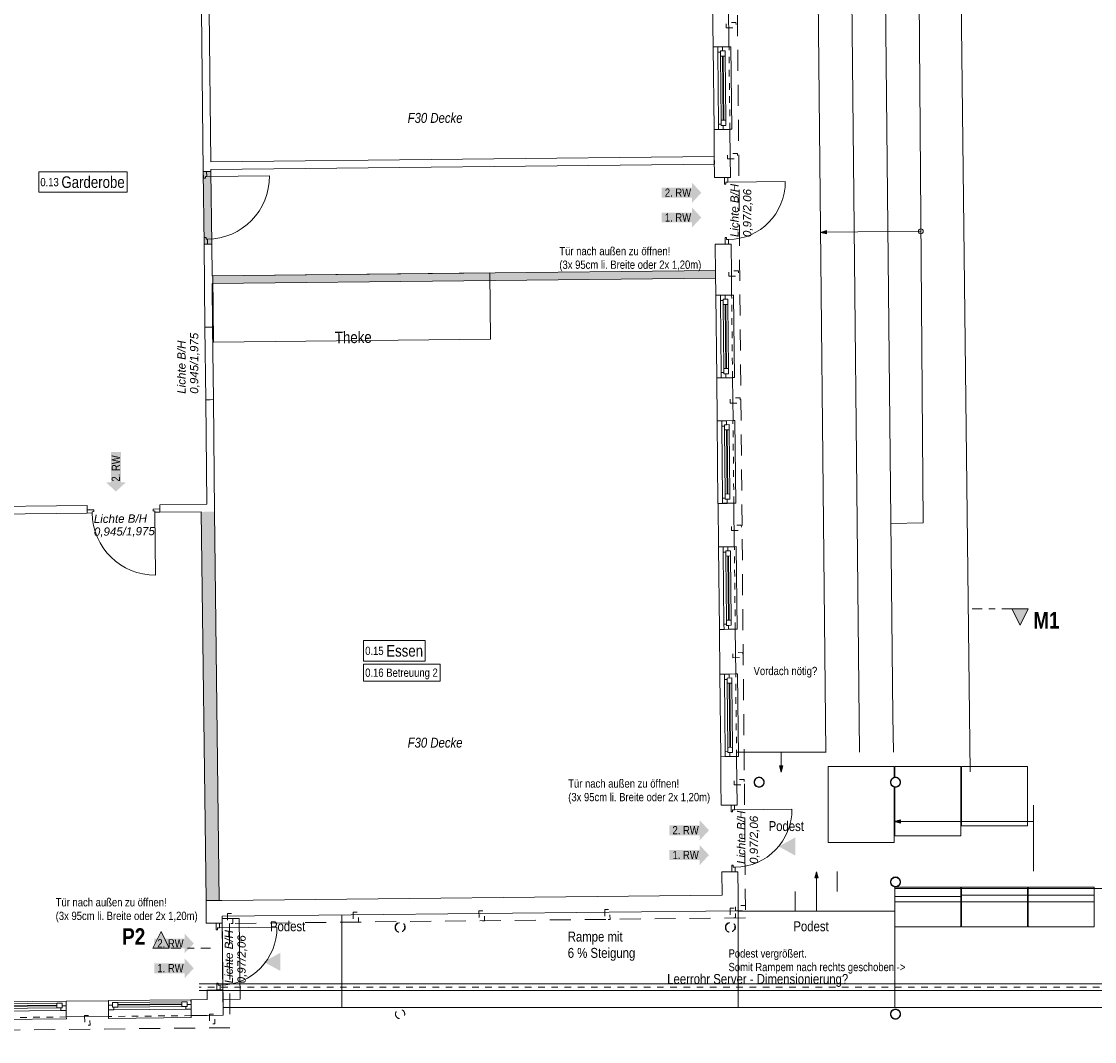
# Model space of a CAD drawing. Header units: metres. Extents: x -89 to 754, y -195 to 69.
# Tile 6 of 211: x -54 to -38, y 14 to 29. Entities that reach past the tile are written whole.
import ezdxf

# ---------------------------------------------------------------- set-up
doc = ezdxf.new("R2010")
doc.units = ezdxf.units.M
doc.header["$MEASUREMENT"] = 0
for name, pattern in [('Schnittlinie', [0.3, 0.15, -0.075, 0, -0.075]), ('Strichlinie eng', [0.115, 0.075, -0.04]), ('Strichlinie_ eng', [0.115, 0.075, -0.04]), ('Strichlinie_ lang', [0.529167, 0.3175, -0.211667]), ('Untersicht', [0.1, 0.075, -0.025])]:
    doc.linetypes.add(name, pattern=pattern)
for name, color, linetype in [('00 Linien_Kreise_Splines', 7, 'Continuous'), ('00 Schraffuren', 7, 'Continuous'), ('10 Stütze Holz', 7, 'Continuous'), ('10 Wand außen', 7, 'Continuous'), ('10 Wand innen', 7, 'Continuous'), ('40 Treppe', 7, 'Continuous'), ('50 Elektro', 7, 'Continuous'), ('80 Raum', 7, 'Continuous'), ('80 Raum 50stel', 7, 'Continuous'), ('90 Allgemein Beschriftung', 7, 'Continuous'), ('90 Allgemein Dokumentation', 7, 'Continuous'), ('90 Allgemein Hinweise', 7, 'Continuous'), ('97 Brandschutz', 7, 'Continuous'), ('97 Brandschutz Dokumentation', 7, 'Continuous'), ('98 Schnitt Marker', 7, 'Continuous'), ('@RL_500 Einrichtung', 7, 'Continuous'), ('Abbruch_10 Wand außen', 7, 'Continuous'), ('Abbruch_10 Wand innen', 7, 'Continuous'), ('Abbruch_80 Raumbez Abbruch 50stel', 7, 'Continuous'), ('Neubau_00 Schraffuren', 7, 'Continuous'), ('Neubau_00 Stahlstützen Stahlträger Pausenhalle', 7, 'Continuous'), ('Neubau_10 Wand innen', 7, 'Continuous'), ('Neubau_40 Rampe', 7, 'Continuous'), ('Neubau_40 Treppe', 7, 'Continuous'), ('Neubau_80 Raum', 7, 'Continuous')]:
    doc.layers.add(name, color=color, linetype=linetype)
doc.styles.add('ERSTELLTER_STIL_2', font='ARIALN.TTF')
doc.styles.add('ERSTELLTER_STIL_3', font='ARIALN.TTF')
doc.styles.add('ERSTELLTER_STIL_5', font='arial.ttf')
doc.styles.add('ERSTELLTER_STIL_6', font='ARIALN.TTF')
doc.linetypes.add('Abbruch 1', pattern='A,0,[1,995_ARC_230 ERW_GR_EG_2607291.Shx,S=0.001984,R=0,X=0,Y=0],-0.25,0', length=0.25)
pattern_1 = [(135, (0, 0), (0.05303301, 0.05303301), []), (135, (-0.01768, -0.01768), (0.05303301, 0.05303301), [])]

# ---------------------------------------------------------------- blocks, each defined once
blk = doc.blocks.new('1-Flügelfenster 27_2')
at = {"layer": '10 Wand außen', "color": 7, "linetype": 'Continuous', "lineweight": 9}
for p, q in [((-0.625, 0.1), (-0.625, 0.13)), ((-0.625, 0.13), (0.625, 0.13)), ((-0.625, 0.1), (-0.625, 0)), ((-0.625, 0), (-0.625, -0.07)), ((-0.625, 0), (-0.625, -0.07)), ((0.625, 0.13), (0.625, 0.1)), ((0.625, 0.1), (0.625, 0)), ((0.625, 0), (0.625, -0.07)), ((0.625, 0), (0.625, -0.07)), ((-0.625, -0.07), (-0.625, -0.14)), ((-0.625, -0.14), (0.625, -0.14)), ((0.625, -0.07), (0.625, -0.14))]:
    blk.add_line(p, q, dxfattribs=at)
at = {"layer": '10 Wand außen', "color": 7, "linetype": 'Strichlinie eng', "lineweight": 9}
blk.add_line((-0.625, 0.1), (0.625, 0.1), dxfattribs=at)
at = {"layer": '10 Wand außen', "color": 7, "linetype": 'Continuous', "lineweight": 13}
for p, q in [((-0.625, 0), (-0.565, 0)), ((-0.565, -0.03), (-0.565, 0.04)), ((-0.565, 0.04), (-0.485, 0.04)), ((-0.565, 0), (-0.565, -0.03)), ((-0.485, 0.04), (0.485, 0.04)), ((-0.485, 0.04), (-0.485, -0.03)), ((-0.485, 0.01), (0.485, 0.01)), ((0.485, -0.03), (0.485, 0.04)), ((0.485, 0.04), (0.565, 0.04)), ((0.565, 0.04), (0.565, -0.03)), ((0.565, -0.03), (0.565, 0)), ((0.565, 0), (0.625, 0)), ((-0.545, -0.07), (-0.625, -0.07)), ((-0.565, -0.03), (-0.545, -0.03)), ((-0.485, -0.03), (-0.565, -0.03)), ((-0.545, -0.03), (-0.545, -0.07)), ((0.545, -0.07), (-0.545, -0.07)), ((0.485, 0), (-0.485, 0)), ((0.485, -0.03), (-0.485, -0.03)), ((0.565, -0.03), (0.485, -0.03)), ((0.545, -0.07), (0.545, -0.03)), ((0.545, -0.03), (0.565, -0.03)), ((0.625, -0.07), (0.545, -0.07))]:
    blk.add_line(p, q, dxfattribs=at)
blk = doc.blocks.new('Eingang 01 1-Fl 27_2')
at = {"layer": '10 Wand außen', "color": 7, "linetype": 'Continuous', "lineweight": 13}
for p, q in [((0.435, 0), (0.435, 0.87)), ((-0.435, 0), (-0.505, 0)), ((-0.505, 0), (-0.505, -0.05)), ((-0.435, -0.03), (-0.435, 0)), ((0.435, -0.03), (0.435, 0)), ((0.435, 0), (0.505, 0)), ((0.505, 0), (0.505, -0.05)), ((-0.505, -0.05), (-0.405, -0.05)), ((-0.405, -0.03), (-0.435, -0.03)), ((-0.405, -0.05), (-0.405, -0.03)), ((0.405, -0.05), (0.405, -0.03)), ((0.405, -0.03), (0.435, -0.03)), ((0.505, -0.05), (0.405, -0.05))]:
    blk.add_line(p, q, dxfattribs=at)
at = {"layer": '10 Wand außen', "color": 7, "linetype": 'Continuous', "lineweight": 9}
for p, q in [((-0.505, 0), (-0.505, 0.04)), ((-0.505, -0.05), (-0.505, 0)), ((-0.505, -0.05), (-0.505, 0)), ((0.505, 0), (0.505, 0.04)), ((0.505, -0.05), (0.505, 0)), ((0.505, -0.05), (0.505, 0)), ((-0.505, -0.2), (-0.505, -0.05)), ((0.505, -0.2), (0.505, -0.05))]:
    blk.add_line(p, q, dxfattribs=at)
blk.add_arc((0.435, 0), 0.87, 90, 180, dxfattribs=at)
blk = doc.blocks.new('Blockrahmentür 1-Fl 27_16')
at = {"layer": 'Neubau_10 Wand innen', "color": 7, "linetype": 'Continuous', "lineweight": 13}
for p, q in [((0.475, 0), (0.475, 0.95)), ((-0.475, 0), (-0.55, 0)), ((-0.55, 0), (-0.55, -0.05)), ((-0.475, -0.02), (-0.475, 0)), ((0.475, -0.02), (0.475, 0)), ((0.475, 0), (0.55, 0)), ((0.55, 0), (0.55, -0.05)), ((-0.55, -0.05), (-0.45, -0.05)), ((-0.45, -0.02), (-0.475, -0.02)), ((-0.45, -0.05), (-0.45, -0.02)), ((0.45, -0.05), (0.45, -0.02)), ((0.45, -0.02), (0.475, -0.02)), ((0.55, -0.05), (0.45, -0.05))]:
    blk.add_line(p, q, dxfattribs=at)
at = {"layer": 'Neubau_10 Wand innen', "color": 7, "linetype": 'Continuous', "lineweight": 9}
for p, q in [((-0.55, 0), (-0.55, 0.065)), ((-0.55, -0.05), (-0.55, 0)), ((-0.55, -0.05), (-0.55, 0)), ((0.55, 0), (0.55, 0.065)), ((0.55, -0.05), (0.55, 0)), ((0.55, -0.05), (0.55, 0))]:
    blk.add_line(p, q, dxfattribs=at)
blk.add_arc((0.475, 0), 0.95, 90, 180, dxfattribs=at)
blk = doc.blocks.new('Blockrahmentür 1-Fl 27_18')
at = {"layer": '10 Wand innen', "color": 7, "linetype": 'Continuous', "lineweight": 13}
for p, q in [((0.475, 0), (0.475, 0.95)), ((-0.475, 0), (-0.55, 0)), ((-0.55, 0), (-0.55, -0.05)), ((-0.475, -0.02), (-0.475, 0)), ((0.475, -0.02), (0.475, 0)), ((0.475, 0), (0.55, 0)), ((0.55, 0), (0.55, -0.05)), ((-0.55, -0.05), (-0.45, -0.05)), ((-0.45, -0.02), (-0.475, -0.02)), ((-0.45, -0.05), (-0.45, -0.02)), ((0.45, -0.05), (0.45, -0.02)), ((0.45, -0.02), (0.475, -0.02)), ((0.55, -0.05), (0.45, -0.05))]:
    blk.add_line(p, q, dxfattribs=at)
at = {"layer": '10 Wand innen', "color": 7, "linetype": 'Continuous', "lineweight": 9}
for p, q in [((-0.55, 0), (-0.55, -0.05)), ((-0.55, 0), (-0.55, -0.05)), ((0.55, 0), (0.55, -0.05)), ((0.55, 0), (0.55, -0.05)), ((-0.55, -0.05), (-0.55, -0.115)), ((0.55, -0.05), (0.55, -0.115))]:
    blk.add_line(p, q, dxfattribs=at)
blk.add_arc((0.475, 0), 0.95, 90, 180, dxfattribs=at)
blk = doc.blocks.new('1-Flügelfenster 27')
at = {"layer": '10 Wand außen', "color": 7, "linetype": 'Continuous', "lineweight": 9}
for p, q in [((-0.625, 0.07), (0.625, 0.07)), ((-0.625, 0), (-0.625, 0.07)), ((-0.625, -0.07), (-0.625, 0)), ((-0.625, -0.07), (-0.625, 0)), ((0.625, 0), (0.625, 0.07)), ((0.625, -0.07), (0.625, 0)), ((0.625, -0.07), (0.625, 0)), ((-0.625, -0.17), (-0.625, -0.07)), ((0.625, -0.17), (0.625, -0.07)), ((-0.625, -0.17), (-0.625, -0.2)), ((-0.625, -0.2), (0.625, -0.2)), ((0.625, -0.2), (0.625, -0.17))]:
    blk.add_line(p, q, dxfattribs=at)
at = {"layer": '10 Wand außen', "color": 7, "linetype": 'Continuous', "lineweight": 13}
for p, q in [((-0.625, 0), (-0.565, 0)), ((-0.565, -0.03), (-0.565, 0.04)), ((-0.565, 0.04), (-0.485, 0.04)), ((-0.565, 0), (-0.565, -0.03)), ((-0.485, 0.04), (0.485, 0.04)), ((-0.485, 0.04), (-0.485, -0.03)), ((-0.485, 0.01), (0.485, 0.01)), ((0.485, -0.03), (0.485, 0.04)), ((0.485, 0.04), (0.565, 0.04)), ((0.565, 0.04), (0.565, -0.03)), ((0.565, -0.03), (0.565, 0)), ((0.565, 0), (0.625, 0)), ((-0.545, -0.07), (-0.625, -0.07)), ((-0.565, -0.03), (-0.545, -0.03)), ((-0.485, -0.03), (-0.565, -0.03)), ((-0.545, -0.03), (-0.545, -0.07)), ((0.545, -0.07), (-0.545, -0.07)), ((0.485, 0), (-0.485, 0)), ((0.485, -0.03), (-0.485, -0.03)), ((0.565, -0.03), (0.485, -0.03)), ((0.545, -0.07), (0.545, -0.03)), ((0.545, -0.03), (0.565, -0.03)), ((0.625, -0.07), (0.545, -0.07))]:
    blk.add_line(p, q, dxfattribs=at)
at = {"layer": '10 Wand außen', "color": 7, "linetype": 'Strichlinie eng', "lineweight": 9}
blk.add_line((-0.625, -0.17), (0.625, -0.17), dxfattribs=at)
blk = doc.blocks.new('Gebäudeeingang 27')
at = {"layer": '@RL_500 Einrichtung', "linetype": 'Continuous', "lineweight": 0, "true_color": 0x000000}
blk.add_hatch(color=18, dxfattribs=at).paths.add_polyline_path([(-0.125, 0.1375), (-0.125, -0.1375), (0.125, 0)])
blk = doc.blocks.new('Pfeil gerade 27')
at = {"layer": '97 Brandschutz', "linetype": 'Continuous', "lineweight": 18, "true_color": 0x60cd00}
blk.add_hatch(color=72, dxfattribs=at).paths.add_polyline_path([(0.3, 0), (0.161, 0.15), (0.161, 0.075), (-0.3, 0.075), (-0.3, -0.075), (0.161, -0.075), (0.161, -0.15)])

msp = doc.modelspace()

# ---------------------------------------------------------------- hatches: boundary and pattern name
at = {"layer": '00 Schraffuren', "linetype": 'Continuous', "lineweight": 0, "true_color": 0x000000}
for points in [[(-41.887, 26.243), (-41.793, 26.219), (-41.794, 26.269)], [(-42.483, 18.072), (-42.458, 18.166), (-42.508, 18.166)], [(-40.77, 17.324), (-40.677, 17.299), (-40.677, 17.349)]]:
    msp.add_hatch(color=18, dxfattribs=at).paths.add_polyline_path(points)
at = {"layer": '98 Schnitt Marker', "linetype": 'Continuous', "lineweight": 0, "true_color": 0x000000}
for points in [[(-38.74, 20.546), (-38.99, 20.546), (-38.865, 20.296)], [(-51.996, 15.409), (-51.746, 15.409), (-51.871, 15.659)]]:
    msp.add_hatch(color=18, dxfattribs=at).paths.add_polyline_path(points)
at = {"layer": 'Abbruch_10 Wand innen', "linetype": 'Continuous', "lineweight": 0, "true_color": 0xffffff}
for points in [[(-51.116, 27.165), (-51.231, 27.164), (-51.219, 26.064), (-51.104, 26.065)], [(-51.098, 25.469), (-43.474, 25.55), (-43.476, 25.665), (-51.099, 25.584)], [(-51.261, 22.012), (-51.19, 16.128), (-50.99, 16.13), (-51.061, 22.014)]]:
    msp.add_hatch(color=7, dxfattribs=at).paths.add_polyline_path(points)
at = {"layer": 'Neubau_00 Schraffuren', "linetype": 'Continuous', "lineweight": 0, "true_color": 0x000000}
msp.add_hatch(color=18, dxfattribs=at).paths.add_polyline_path([(-41.946, 16.564), (-41.971, 16.47), (-41.921, 16.47)])
at = {"layer": 'Neubau_00 Stahlstützen Stahlträger Pausenhalle', "linetype": 'Continuous', "lineweight": 0, "true_color": 0x000000}
h = msp.add_hatch(dxfattribs=at)
h.set_pattern_fill('Metall_Stahl_0001', color=18, style=0, pattern_type=2)
h.set_pattern_definition(pattern_1)
h.paths.add_polyline_path([(-42.892, 17.919, 0.414214), (-42.816, 17.843, 0.414214), (-42.74, 17.919, 0.414214), (-42.816, 17.995, 0.414214)])
h.paths.add_polyline_path([(-42.886, 17.919, -1), (-42.746, 17.919, -1)], flags=0)
h = msp.add_hatch(dxfattribs=at)
h.set_pattern_fill('Metall_Stahl_0001', color=18, style=0, pattern_type=2)
h.set_pattern_definition(pattern_1)
h.paths.add_polyline_path([(-40.827, 17.919, 0.414214), (-40.751, 17.843, 0.414214), (-40.675, 17.919, 0.414214), (-40.751, 17.995, 0.414214)])
h.paths.add_polyline_path([(-40.821, 17.919, -1), (-40.681, 17.919, -1)], flags=0)
h = msp.add_hatch(dxfattribs=at)
h.set_pattern_fill('Metall_Stahl_0001', color=18, style=0, pattern_type=2)
h.set_pattern_definition(pattern_1)
h.paths.add_polyline_path([(-40.827, 16.409, 0.414214), (-40.751, 16.333, 0.414214), (-40.675, 16.409, 0.414214), (-40.751, 16.485, 0.414214)])
h.paths.add_polyline_path([(-40.821, 16.409, -1), (-40.681, 16.409, -1)], flags=0)
h = msp.add_hatch(dxfattribs=at)
h.set_pattern_fill('Metall_Stahl_0001', color=18, style=0, pattern_type=2)
h.set_pattern_definition(pattern_1)
h.paths.add_polyline_path([(-40.827, 14.409, 0.414214), (-40.751, 14.333, 0.414214), (-40.675, 14.409, 0.414214), (-40.751, 14.485, 0.414214)])
h.paths.add_polyline_path([(-40.821, 14.409, -1), (-40.681, 14.409, -1)], flags=0)

# ---------------------------------------------------------------- linework, layer by layer
at = {"layer": '00 Linien_Kreise_Splines', "color": 7, "linetype": 'Strichlinie_ lang', "lineweight": 9}
msp.add_lwpolyline([(-78.299, 15.498), (-78.507, 34.977), (-43.196, 35.354), (-43.021, 15.866), (-50.835, 15.781), (-50.827, 14.203), (-70.468, 13.993), (-70.485, 15.582)], close=True, dxfattribs=at)
at = {"layer": '00 Schraffuren', "color": 7, "linetype": 'Continuous', "lineweight": 9}
for p, q in [((-41.887, 26.243), (-41.794, 26.269)), ((-41.887, 26.243), (-41.793, 26.219)), ((-41.794, 26.269), (-41.793, 26.219)), ((-40.367, 26.259), (-41.793, 26.244)), ((-41.803, 18.372), (-43.158, 18.372)), ((-42.483, 18.372), (-42.483, 18.166)), ((-42.508, 18.166), (-42.458, 18.166)), ((-42.483, 18.072), (-42.508, 18.166)), ((-42.483, 18.072), (-42.458, 18.166)), ((-38.663, 16.574), (-38.663, 17.574)), ((-40.77, 17.324), (-40.677, 17.349)), ((-40.77, 17.324), (-40.677, 17.299)), ((-40.677, 17.349), (-40.677, 17.299)), ((-38.663, 17.324), (-40.677, 17.324)), ((-43.132, 16.309), (-43.132, 15.974)), ((-50.932, 14.509), (-50.947, 15.891))]:
    msp.add_line(p, q, dxfattribs=at)
at = {"layer": '00 Schraffuren', "color": 253, "linetype": 'Continuous', "lineweight": 13, "true_color": 0x9f9f9f}
for p, q in [((-41.632, 16.265), (-41.632, 16.566)), ((-42.272, 15.965), (-42.272, 16.265))]:
    msp.add_line(p, q, dxfattribs=at)
at = {"layer": '10 Stütze Holz', "color": 7, "linetype": 'Untersicht', "lineweight": 13, "flags": 128}
for points in [[(-43.315, 29.34), (-43.165, 29.342), (-43.166, 29.422), (-43.316, 29.42)], [(-43.294, 27.354), (-43.144, 27.356), (-43.145, 27.436), (-43.295, 27.434)], [(-43.275, 25.582), (-43.125, 25.583), (-43.126, 25.663), (-43.276, 25.662)], [(-43.254, 23.656), (-43.104, 23.657), (-43.105, 23.737), (-43.255, 23.736)], [(-43.234, 21.73), (-43.084, 21.732), (-43.085, 21.812), (-43.235, 21.81)], [(-43.213, 19.804), (-43.063, 19.806), (-43.064, 19.886), (-43.214, 19.884)], [(-43.193, 17.878), (-43.043, 17.88), (-43.043, 17.96), (-43.193, 17.958)], [(-50.865, 15.931), (-50.863, 15.781), (-50.783, 15.782), (-50.785, 15.932)], [(-48.962, 15.952), (-48.961, 15.802), (-48.881, 15.803), (-48.882, 15.953)], [(-47.057, 15.972), (-47.055, 15.822), (-46.975, 15.823), (-46.977, 15.973)], [(-45.154, 15.992), (-45.153, 15.842), (-45.073, 15.843), (-45.074, 15.993)], [(-43.253, 16.013), (-43.251, 15.863), (-43.171, 15.864), (-43.173, 16.014)], [(-43.172, 15.974), (-43.022, 15.975), (-43.023, 16.055), (-43.173, 16.054)], [(-53.028, 14.389), (-53.026, 14.239), (-52.946, 14.24), (-52.948, 14.39)], [(-51.137, 14.409), (-51.136, 14.259), (-51.056, 14.26), (-51.057, 14.41)]]:
    msp.add_lwpolyline(points, close=True, dxfattribs=at)
at = {"layer": '10 Wand außen', "color": 7, "linetype": 'Continuous', "lineweight": 9}
for p, q in [((-43.442, 29.051), (-43.512, 29.051)), ((-43.372, 29.052), (-43.442, 29.051)), ((-43.272, 29.053), (-43.372, 29.052)), ((-43.428, 27.801), (-43.498, 27.8)), ((-43.358, 27.802), (-43.428, 27.801)), ((-43.259, 27.803), (-43.358, 27.802)), ((-43.491, 27.073), (-43.341, 27.074)), ((-43.341, 27.074), (-43.291, 27.075)), ((-43.291, 27.075), (-43.251, 27.075)), ((-43.48, 26.063), (-43.33, 26.064)), ((-43.33, 26.064), (-43.28, 26.065)), ((-43.28, 26.065), (-43.24, 26.065)), ((-43.402, 25.292), (-43.472, 25.291)), ((-43.332, 25.293), (-43.402, 25.292)), ((-43.232, 25.294), (-43.332, 25.293)), ((-43.388, 24.042), (-43.458, 24.041)), ((-43.318, 24.042), (-43.388, 24.042)), ((-43.218, 24.043), (-43.318, 24.042)), ((-43.381, 23.391), (-43.451, 23.39)), ((-43.311, 23.392), (-43.381, 23.391)), ((-43.211, 23.393), (-43.311, 23.392)), ((-43.368, 22.141), (-43.438, 22.14)), ((-43.298, 22.141), (-43.368, 22.141)), ((-43.198, 22.142), (-43.298, 22.141)), ((-43.361, 21.484), (-43.431, 21.483)), ((-43.291, 21.484), (-43.361, 21.484)), ((-43.191, 21.485), (-43.291, 21.484)), ((-43.348, 20.233), (-43.418, 20.232)), ((-43.278, 20.234), (-43.348, 20.233)), ((-43.178, 20.235), (-43.278, 20.234)), ((-43.34, 19.556), (-43.41, 19.555)), ((-43.27, 19.557), (-43.34, 19.556)), ((-43.17, 19.558), (-43.27, 19.557)), ((-43.327, 18.306), (-43.397, 18.305)), ((-43.257, 18.306), (-43.327, 18.306)), ((-43.157, 18.308), (-43.257, 18.306)), ((-43.389, 17.571), (-43.239, 17.573)), ((-43.239, 17.573), (-43.189, 17.573)), ((-43.189, 17.573), (-43.149, 17.573)), ((-43.378, 16.561), (-43.228, 16.563)), ((-43.228, 16.563), (-43.178, 16.563)), ((-43.178, 16.563), (-43.138, 16.564)), ((-51.186, 15.783), (-51.036, 15.785)), ((-51.036, 15.785), (-50.986, 15.785)), ((-50.986, 15.785), (-50.946, 15.786)), ((-51.417, 14.555), (-51.417, 14.625)), ((-51.175, 14.773), (-51.025, 14.775)), ((-51.025, 14.775), (-50.975, 14.775)), ((-50.975, 14.775), (-50.935, 14.776)), ((-53.307, 14.535), (-53.308, 14.605)), ((-53.306, 14.465), (-53.307, 14.535)), ((-53.305, 14.365), (-53.306, 14.465)), ((-52.667, 14.542), (-52.668, 14.612)), ((-52.666, 14.472), (-52.667, 14.542)), ((-52.665, 14.372), (-52.666, 14.472)), ((-51.416, 14.485), (-51.417, 14.555)), ((-51.415, 14.385), (-51.416, 14.485))]:
    msp.add_line(p, q, dxfattribs=at)
at = {"layer": '10 Wand außen', "color": 3, "linetype": 'Continuous', "lineweight": 18, "true_color": 0x00f500}
for p, q in [((-40.762, 16.189), (-39.762, 16.189)), ((-39.752, 16.209), (-38.752, 16.209)), ((-38.742, 16.209), (-37.742, 16.209))]:
    msp.add_line(p, q, dxfattribs=at)
at = {"layer": '10 Wand außen', "color": 7, "linetype": 'Continuous', "lineweight": 13}
for p, q in [((-40.762, 16.109), (-39.762, 16.109)), ((-39.752, 16.109), (-38.752, 16.109)), ((-38.742, 16.109), (-37.742, 16.109))]:
    msp.add_line(p, q, dxfattribs=at)
at = {"layer": '10 Wand außen', "color": 7, "linetype": 'Continuous', "lineweight": 9, "flags": 128}
for points in [[(-43.519, 29.706), (-43.512, 29.051)], [(-43.272, 29.053), (-43.279, 29.709)], [(-43.498, 27.8), (-43.494, 27.392)], [(-43.254, 27.394), (-43.259, 27.803)], [(-43.494, 27.392), (-43.491, 27.073)], [(-43.251, 27.075), (-43.254, 27.394)], [(-43.48, 26.063), (-43.475, 25.619)], [(-43.235, 25.622), (-43.24, 26.065)], [(-43.475, 25.619), (-43.472, 25.291)], [(-43.232, 25.294), (-43.235, 25.622)], [(-43.458, 24.041), (-43.451, 23.39)], [(-43.211, 23.393), (-43.218, 24.043)], [(-43.438, 22.14), (-43.431, 21.483)], [(-43.191, 21.485), (-43.198, 22.142)], [(-43.418, 20.232), (-43.41, 19.555)], [(-43.17, 19.558), (-43.178, 20.235)], [(-43.397, 18.305), (-43.393, 17.916)], [(-43.153, 17.918), (-43.157, 18.308)], [(-41.772, 17.007), (-41.772, 18.157)], [(-40.772, 17.992), (-40.772, 18.157)], [(-40.762, 17.993), (-40.762, 18.157)], [(-39.762, 17.107), (-39.762, 18.157)], [(-39.752, 17.257), (-39.752, 18.157)], [(-38.752, 17.257), (-38.752, 18.157)], [(-43.393, 17.916), (-43.389, 17.571)], [(-43.149, 17.573), (-43.153, 17.918)], [(-40.772, 17.007), (-40.772, 17.846)], [(-40.762, 17.107), (-40.762, 17.845)], [(-43.378, 16.561), (-43.375, 16.211)], [(-43.135, 16.214), (-43.138, 16.564)], [(-40.762, 16.189), (-40.762, 16.329)], [(-39.762, 16.189), (-39.762, 16.329)], [(-39.752, 16.209), (-39.752, 16.329)], [(-38.752, 16.209), (-38.752, 16.329)], [(-38.742, 16.209), (-38.742, 16.329)], [(-37.742, 16.209), (-37.742, 16.329)], [(-51.19, 16.128), (-50.95, 16.131)], [(-51.19, 16.128), (-51.186, 15.783)], [(-43.375, 16.211), (-50.95, 16.131)], [(-43.132, 15.974), (-43.135, 16.214)], [(-50.947, 15.891), (-43.132, 15.974)], [(-50.946, 15.786), (-50.947, 15.891)], [(-51.174, 14.628), (-51.417, 14.625)], [(-51.175, 14.773), (-51.174, 14.628)], [(-50.931, 14.391), (-50.935, 14.776)], [(-52.668, 14.612), (-53.308, 14.605)], [(-53.305, 14.365), (-52.665, 14.372)], [(-51.415, 14.385), (-51.171, 14.388)], [(-50.931, 14.391), (-51.171, 14.388)]]:
    msp.add_lwpolyline(points, dxfattribs=at)
at = {"layer": '10 Wand außen', "color": 3, "linetype": 'Continuous', "lineweight": 18, "true_color": 0x00f500, "flags": 128}
for points in [[(-40.772, 18.157), (-41.772, 18.157)], [(-39.762, 18.157), (-40.762, 18.157)], [(-38.752, 18.157), (-39.752, 18.157)], [(-39.752, 17.257), (-38.752, 17.257)], [(-40.762, 17.107), (-39.762, 17.107)], [(-41.772, 17.007), (-40.772, 17.007)], [(-39.762, 16.329), (-40.762, 16.329)], [(-38.752, 16.329), (-39.752, 16.329)], [(-37.742, 16.329), (-38.742, 16.329)]]:
    msp.add_lwpolyline(points, dxfattribs=at)
at = {"layer": '10 Wand außen', "color": 7, "linetype": 'Continuous', "lineweight": 13, "flags": 128}
for points in [[(-40.762, 16.109), (-40.762, 16.189)], [(-40.762, 15.729), (-40.762, 16.109)], [(-39.762, 16.109), (-39.762, 16.189)], [(-39.762, 15.729), (-39.762, 16.109)], [(-39.752, 16.109), (-39.752, 16.209)], [(-39.752, 15.729), (-39.752, 16.109)], [(-38.752, 16.109), (-38.752, 16.209)], [(-38.752, 15.729), (-38.752, 16.109)], [(-38.742, 16.109), (-38.742, 16.209)], [(-38.742, 15.729), (-38.742, 16.109)], [(-37.742, 16.109), (-37.742, 16.209)], [(-37.742, 15.729), (-37.742, 16.109)], [(-40.762, 15.729), (-39.762, 15.729)], [(-39.752, 15.729), (-38.752, 15.729)], [(-38.742, 15.729), (-37.742, 15.729)]]:
    msp.add_lwpolyline(points, dxfattribs=at)
at = {"layer": '10 Wand innen', "color": 7, "linetype": 'Continuous', "lineweight": 9}
for p, q in [((-51.231, 27.164), (-51.181, 27.164)), ((-51.181, 27.164), (-51.116, 27.165)), ((-51.219, 26.064), (-51.169, 26.064)), ((-51.169, 26.064), (-51.104, 26.065)), ((-51.141, 24.81), (-51.206, 24.809)), ((-51.091, 24.81), (-51.141, 24.81)), ((-51.129, 23.71), (-51.194, 23.709)), ((-51.079, 23.711), (-51.129, 23.71)), ((-52.988, 22.044), (-52.989, 22.109)), ((-51.888, 22.055), (-51.889, 22.12)), ((-52.988, 21.994), (-52.988, 22.044)), ((-51.888, 22.005), (-51.888, 22.055))]:
    msp.add_line(p, q, dxfattribs=at)
at = {"layer": '10 Wand innen', "color": 7, "linetype": 'Continuous', "lineweight": 9, "flags": 128}
for points in [[(-51.257, 29.602), (-51.231, 27.164)], [(-51.117, 27.31), (-51.142, 29.603)], [(-51.116, 27.165), (-51.116, 27.195)], [(-51.219, 26.064), (-51.206, 24.809)], [(-51.099, 25.584), (-51.104, 26.065)], [(-51.091, 24.81), (-51.098, 25.469)], [(-51.194, 23.709), (-51.177, 22.128)], [(-51.061, 22.014), (-51.079, 23.711)], [(-52.989, 22.109), (-54.859, 22.089)], [(-51.177, 22.128), (-51.889, 22.12)], [(-60.503, 21.913), (-52.988, 21.994)], [(-51.888, 22.005), (-51.261, 22.012)]]:
    msp.add_lwpolyline(points, dxfattribs=at)
at = {"layer": '40 Treppe', "color": 7, "linetype": 'Continuous', "lineweight": 9}
msp.add_lwpolyline([(-40.367, 26.296, 1), (-40.367, 26.221, 1)], format="xyb", close=True, dxfattribs=at)
at = {"layer": '50 Elektro', "color": 190, "linetype": 'Continuous', "lineweight": 18, "true_color": 0x9900ff}
for p, q in [((18.189, 14.866), (-51.295, 14.866)), ((18.089, 14.766), (-51.295, 14.766))]:
    msp.add_line(p, q, dxfattribs=at)
at = {"layer": '50 Elektro', "color": 190, "linetype": 'Strichlinie_ eng', "lineweight": 18, "true_color": 0x9900ff}
msp.add_line((18.139, 14.816), (-51.295, 14.816), dxfattribs=at)
at = {"layer": '80 Raum 50stel', "color": 7, "linetype": 'Continuous', "lineweight": 9, "flags": 128}
for points in [[(-53.723, 26.85), (-52.382, 26.85), (-52.382, 27.159), (-53.723, 27.159), (-53.723, 26.85)], [(-48.805, 19.754), (-47.87, 19.754), (-47.87, 20.063), (-48.805, 20.063), (-48.805, 19.754)]]:
    msp.add_lwpolyline(points, close=True, dxfattribs=at)
at = {"layer": '90 Allgemein Dokumentation', "color": 7, "linetype": 'Continuous', "lineweight": 9}
for p, q in [((-39.622, 18.074), (-39.86, 38.697)), ((-40.457, 38.185), (-40.334, 21.848)), ((-40.981, 37.674), (-40.789, 18.923)), ((-41.487, 37.163), (-41.295, 18.372)), ((-41.993, 36.652), (-41.806, 18.372)), ((-40.334, 21.848), (-40.819, 21.835))]:
    msp.add_line(p, q, dxfattribs=at)
at = {"layer": '98 Schnitt Marker', "color": 7, "linetype": 'Schnittlinie', "lineweight": 9}
for p, q in [((-38.99, 20.546), (-39.615, 20.546)), ((-51.121, 15.409), (-51.746, 15.409))]:
    msp.add_line(p, q, dxfattribs=at)
at = {"layer": '98 Schnitt Marker', "color": 7, "linetype": 'Continuous', "lineweight": 9, "flags": 128}
for points in [[(-38.74, 20.546), (-38.99, 20.546), (-38.865, 20.296)], [(-51.996, 15.409), (-51.746, 15.409), (-51.871, 15.659)]]:
    msp.add_lwpolyline(points, close=True, dxfattribs=at)
at = {"layer": 'Abbruch_10 Wand außen', "color": 40, "linetype": 'Abbruch 1', "lineweight": 13, "true_color": 0xe6c200, "flags": 128}
msp.add_lwpolyline([(-50.934, 14.63), (-50.673, 14.633), (-50.686, 15.857), (-50.947, 15.854)], close=True, dxfattribs=at)
at = {"layer": 'Abbruch_10 Wand innen', "color": 40, "linetype": 'Abbruch 1', "lineweight": 9, "true_color": 0xe6c200, "flags": 128}
for points in [[(-51.231, 27.164), (-51.219, 26.064)], [(-51.104, 26.065), (-51.116, 27.165)], [(-43.476, 25.665), (-51.099, 25.584)], [(-51.098, 25.469), (-43.474, 25.55)], [(-43.474, 25.55), (-43.476, 25.665)], [(-51.261, 22.012), (-51.19, 16.128)], [(-50.99, 16.13), (-51.061, 22.014)], [(-51.19, 16.128), (-50.99, 16.13)]]:
    msp.add_lwpolyline(points, dxfattribs=at)
at = {"layer": 'Abbruch_80 Raumbez Abbruch 50stel', "color": 40, "linetype": 'Continuous', "lineweight": 9, "true_color": 0xe6c200, "flags": 128}
msp.add_lwpolyline([(-48.805, 19.448), (-47.645, 19.448), (-47.645, 19.704), (-48.805, 19.704), (-48.805, 19.448)], close=True, dxfattribs=at)
at = {"layer": 'Neubau_00 Schraffuren', "color": 7, "linetype": 'Continuous', "lineweight": 9}
for p, q in [((-41.946, 16.564), (-41.971, 16.47)), ((-41.921, 16.47), (-41.971, 16.47)), ((-41.949, 15.965), (-41.946, 16.47)), ((-41.946, 16.564), (-41.921, 16.47)), ((-43.132, 14.509), (-43.132, 16.309)), ((-12.262, 16.309), (-40.763, 16.309)), ((-40.762, 16.007), (-40.761, 16.307)), ((-43.135, 15.965), (-40.762, 15.965)), ((-40.762, 14.509), (-40.762, 16.009)), ((-49.132, 14.509), (-49.132, 15.91)), ((-49.132, 14.509), (-50.932, 14.509)), ((-4.356, 14.509), (-49.132, 14.509))]:
    msp.add_line(p, q, dxfattribs=at)
at = {"layer": 'Neubau_00 Stahlstützen Stahlträger Pausenhalle', "color": 7, "linetype": 'Continuous', "lineweight": 13, "flags": 128}
for points in [[(-42.892, 17.919, 0.414214), (-42.816, 17.843, 0.414214), (-42.74, 17.919, 0.414214), (-42.816, 17.995, 0.414214)], [(-40.827, 17.919, 0.414214), (-40.751, 17.843, 0.414214), (-40.675, 17.919, 0.414214), (-40.751, 17.995, 0.414214)], [(-40.827, 16.409, 0.414214), (-40.751, 16.333, 0.414214), (-40.675, 16.409, 0.414214), (-40.751, 16.485, 0.414214)], [(-40.827, 14.409, 0.414214), (-40.751, 14.333, 0.414214), (-40.675, 14.409, 0.414214), (-40.751, 14.485, 0.414214)]]:
    msp.add_lwpolyline(points, format="xyb", close=True, dxfattribs=at)
at = {"layer": 'Neubau_00 Stahlstützen Stahlträger Pausenhalle', "color": 7, "linetype": 'Continuous', "lineweight": 9, "flags": 128}
for points in [[(-42.886, 17.919, -1), (-42.746, 17.919, -1)], [(-40.821, 17.919, -1), (-40.681, 17.919, -1)], [(-40.821, 16.409, -1), (-40.681, 16.409, -1)], [(-40.821, 14.409, -1), (-40.681, 14.409, -1)]]:
    msp.add_lwpolyline(points, format="xyb", close=True, dxfattribs=at)
at = {"layer": 'Neubau_00 Stahlstützen Stahlträger Pausenhalle', "color": 7, "linetype": 'Untersicht', "lineweight": 13, "flags": 128}
for points in [[(-48.327, 15.722, 0.414214), (-48.251, 15.646, 0.414214), (-48.175, 15.722, 0.414214), (-48.251, 15.798, 0.414214)], [(-48.321, 15.722, -1), (-48.181, 15.722, -1)], [(-43.327, 15.722, 0.414214), (-43.251, 15.646, 0.414214), (-43.175, 15.722, 0.414214), (-43.251, 15.798, 0.414214)], [(-43.321, 15.722, -1), (-43.181, 15.722, -1)], [(-48.321, 14.409, 0.414214), (-48.251, 14.339, 0.414214), (-48.181, 14.409, 0.414214), (-48.251, 14.479, 0.414214)]]:
    msp.add_lwpolyline(points, format="xyb", close=True, dxfattribs=at)
at = {"layer": 'Neubau_10 Wand innen', "color": 7, "linetype": 'Continuous', "lineweight": 9, "flags": 128}
for points in [[(-43.494, 27.391), (-51.117, 27.31)], [(-43.493, 27.276), (-43.494, 27.391)], [(-51.116, 27.195), (-43.493, 27.276)]]:
    msp.add_lwpolyline(points, dxfattribs=at)
at = {"layer": 'Neubau_10 Wand innen', "color": 40, "linetype": 'Abbruch 1', "lineweight": 9, "true_color": 0xe6c200, "flags": 128}
for points in [[(-51.206, 24.809), (-51.194, 23.709)], [(-51.079, 23.711), (-51.091, 24.81)]]:
    msp.add_lwpolyline(points, dxfattribs=at)
at = {"layer": 'Neubau_40 Treppe', "color": 7, "linetype": 'Continuous', "lineweight": 9}
msp.add_line((-40.783, 18.372), (-40.789, 18.923), dxfattribs=at)
at = {"layer": 'Neubau_80 Raum', "color": 7, "linetype": 'Continuous', "lineweight": 9, "flags": 128}
msp.add_lwpolyline([(-51.089, 25.584), (-46.895, 25.629), (-46.884, 24.626), (-51.078, 24.582)], close=True, dxfattribs=at)

# ---------------------------------------------------------------- block references
at = {"layer": '10 Wand außen', "color": 7, "linetype": 'Continuous', "lineweight": 13}
for name, p, xscale, rotation in [('1-Flügelfenster 27_2', (-43.365, 28.427), -1, 270.6118029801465), ('Eingang 01 1-Fl 27_2', (-43.285, 26.57), -1, 270.6118029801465), ('1-Flügelfenster 27_2', (-43.325, 24.668), -1, 270.6118029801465), ('1-Flügelfenster 27_2', (-43.305, 22.767), -1, 270.6118029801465), ('1-Flügelfenster 27_2', (-43.284, 20.859), -1, 270.6118029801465), ('1-Flügelfenster 27_2', (-43.264, 18.932), -1, 270.6118029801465), ('Eingang 01 1-Fl 27_2', (-43.184, 17.068), -1, 270.6118029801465), ('Eingang 01 1-Fl 27_2', (-50.981, 15.28), -0.9999999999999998, 270.6118029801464), ('1-Flügelfenster 27', (-52.042, 14.549), -1, 0.6118029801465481), ('1-Flügelfenster 27', (-53.932, 14.529), -1, 0.6118029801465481)]:
    msp.add_blockref(name, p, dxfattribs=dict(at, xscale=xscale, rotation=rotation))
at = {"layer": '10 Wand innen', "color": 7, "linetype": 'Continuous', "lineweight": 13, "xscale": -1, "rotation": 180.6118029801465}
msp.add_blockref('Blockrahmentür 1-Fl 27_18', (-52.438, 22), dxfattribs=at)
at = {"layer": '97 Brandschutz', "color": 7, "linetype": 'Continuous', "lineweight": 13, "xscale": -1}
for p, rotation in [((-43.991, 26.843), 180.0000000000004), ((-43.991, 26.468), 180.0000000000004), ((-52.554, 22.62), 90.0000000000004), ((-43.875, 17.191), 180.0000000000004), ((-43.875, 16.816), 180.0000000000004), ((-51.675, 15.478), 180.0000000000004), ((-51.675, 15.103), 180.0000000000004)]:
    msp.add_blockref('Pfeil gerade 27', p, dxfattribs=dict(at, rotation=rotation))
at = {"layer": '@RL_500 Einrichtung', "color": 253, "linetype": 'Continuous', "lineweight": 13, "true_color": 0x9f9f9f, "rotation": 180}
for p in [(-42.393, 16.946), (-50.19, 15.2)]:
    msp.add_blockref('Gebäudeeingang 27', p, dxfattribs=at)
at = {"layer": 'Neubau_10 Wand innen', "color": 7, "linetype": 'Continuous', "lineweight": 13, "xscale": -1, "rotation": 270.6118029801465}
msp.add_blockref('Blockrahmentür 1-Fl 27_16', (-51.175, 26.614), dxfattribs=at)

# ---------------------------------------------------------------- texts
at = {"layer": '50 Elektro', "color": 190, "linetype": 'Continuous', "lineweight": 18, "true_color": 0x9900ff, "insert": (-44.207, 14.82), "char_height": 0.15, "attachment_point": 7, "style": 'ERSTELLTER_STIL_3'}
msp.add_mtext('\\A1;{\\pql;\\fArial Narrow|b0|i0|c0|p0;\\W1.000000;Leerrohr \\fArial Narrow|b0|i0|c0|p0;\\W1.000000;Server\\fArial Narrow|b0|i0|c0|p0;\\W1.000000; - Dimensionierung? }', dxfattribs=at)
at = {"layer": '80 Raum', "color": 7, "lineweight": 9, "insert": (-49.238, 24.561), "char_height": 0.175, "attachment_point": 7, "rotation": 0.6118, "style": 'ERSTELLTER_STIL_3'}
msp.add_mtext('{\\fArial Narrow|b0|i0|c0|p0;Theke ^M}', dxfattribs=at)
at = {"layer": '80 Raum 50stel', "color": 7, "linetype": 'Continuous', "lineweight": 9, "char_height": 0.125, "attachment_point": 7, "style": 'ERSTELLTER_STIL_3'}
for s, insert in [('\\A1;{\\pql;\\fArial Narrow|b0|i0|c0|p0;\\W1.000000;0.1\\fArial Narrow|b0|i0|c0|p0;\\W1.000000;3\\fArial Narrow|b0|i0|c0|p0;\\W1.000000; \\fArial Narrow|b0|i0|c0|p0;\\H1.400000x;\\W1.000000;Garderobe}', (-53.698, 26.914)), ('\\A1;{\\pql;\\fArial Narrow|b0|i0|c0|p0;\\W1.000000;0.1\\fArial Narrow|b0|i0|c0|p0;\\W1.000000;5\\fArial Narrow|b0|i0|c0|p0;\\W1.000000; \\fArial Narrow|b0|i0|c0|p0;\\H1.400000x;\\W1.000000;Essen}', (-48.78, 19.818))]:
    msp.add_mtext(s, dxfattribs=dict(at, insert=insert))
at = {"layer": '90 Allgemein Beschriftung', "color": 30, "linetype": 'Continuous', "lineweight": 18, "true_color": 0xff7300, "char_height": 0.125, "attachment_point": 7, "line_spacing_factor": 0.986803, "style": 'ERSTELLTER_STIL_3'}
for insert in [(-45.84, 25.654), (-45.706, 17.594), (-53.466, 15.796)]:
    msp.add_mtext('\\A1;{\\pql;\\fArial Narrow|b0|i0|c0|p0;\\W1.000000;Tür nach außen zu öffnen!\\P\\pql;\\fArial Narrow|b0|i0|c0|p0;\\W1.000000;(3x 95cm \\fArial Narrow|b0|i0|c0|p0;\\W1.000000;li. \\fArial Narrow|b0|i0|c0|p0;\\W1.000000;Breite oder 2x 1,20m)}', dxfattribs=dict(at, insert=insert))
at = {"layer": '90 Allgemein Hinweise', "color": 6, "linetype": 'Continuous', "lineweight": 18, "insert": (-42.899, 19.503), "char_height": 0.125, "attachment_point": 7, "style": 'ERSTELLTER_STIL_3'}
msp.add_mtext('\\A1;{\\pql;\\fArial Narrow|b0|i0|c0|p0;\\W1.000000;Vordach nötig?}', dxfattribs=at)
at = {"layer": '90 Allgemein Hinweise', "color": 6, "linetype": 'Continuous', "lineweight": 18, "insert": (-43.279, 15.021), "char_height": 0.125, "attachment_point": 7, "line_spacing_factor": 0.986803, "style": 'ERSTELLTER_STIL_3'}
msp.add_mtext('\\A1;{\\pql;\\fArial Narrow|b0|i0|c0|p0;\\W1.000000;Podest vergrößert. \\P\\pql;\\fArial Narrow|b0|i0|c0|p0;\\W1.000000;Somit Rampem nach rechts geschoben ->}', dxfattribs=at)
at = {"layer": '97 Brandschutz', "color": 7, "linetype": 'Continuous', "lineweight": 9, "char_height": 0.125, "attachment_point": 1, "style": 'ERSTELLTER_STIL_3'}
for s, insert in [('\\A1;{\\pql;\\fArial Narrow|b0|i0|c0|p0;\\W1.000000;2\\fArial Narrow|b0|i0|c0|p0;\\W1.000000;. RW}', (-44.243, 26.907)), ('\\A1;{\\pql;\\fArial Narrow|b0|i0|c0|p0;\\W1.000000;1. RW}', (-44.243, 26.532)), ('\\A1;{\\pql;\\fArial Narrow|b0|i0|c0|p0;\\W1.000000;2\\fArial Narrow|b0|i0|c0|p0;\\W1.000000;. RW}', (-44.127, 17.255)), ('\\A1;{\\pql;\\fArial Narrow|b0|i0|c0|p0;\\W1.000000;1. RW}', (-44.127, 16.88)), ('\\A1;{\\pql;\\fArial Narrow|b0|i0|c0|p0;\\W1.000000;2\\fArial Narrow|b0|i0|c0|p0;\\W1.000000;. RW}', (-51.927, 15.542)), ('\\A1;{\\pql;\\fArial Narrow|b0|i0|c0|p0;\\W1.000000;1. RW}', (-51.927, 15.167))]:
    msp.add_mtext(s, dxfattribs=dict(at, insert=insert))
at = {"layer": '97 Brandschutz', "color": 7, "linetype": 'Continuous', "lineweight": 9, "insert": (-52.618, 22.47), "char_height": 0.125, "attachment_point": 1, "rotation": 90, "style": 'ERSTELLTER_STIL_3'}
msp.add_mtext('\\A1;{\\pql;\\fArial Narrow|b0|i0|c0|p0;\\W1.000000;2\\fArial Narrow|b0|i0|c0|p0;\\W1.000000;. RW}', dxfattribs=at)
at = {"layer": '97 Brandschutz Dokumentation', "color": 7, "linetype": 'Continuous', "lineweight": 9, "char_height": 0.15, "attachment_point": 1, "style": 'ERSTELLTER_STIL_6'}
for insert in [(-48.137, 28.051), (-48.137, 18.593)]:
    msp.add_mtext('\\A1;{\\pql;\\fArial Narrow|b0|i1|c0|p0;\\W1.000000;F30 Decke}', dxfattribs=dict(at, insert=insert))
at = {"layer": '97 Brandschutz Dokumentation', "color": 7, "linetype": 'Continuous', "lineweight": 9, "char_height": 0.125, "attachment_point": 1, "line_spacing_factor": 0.923581, "style": 'ERSTELLTER_STIL_5'}
for s, insert, rotation in [('\\A1;{\\pql;\\fArial|b0|i1|c0|p0;\\W1.000000;Lichte B/H\\P\\pql;\\fArial|b0|i1|c0|p0;\\W1.000000;0,97/2,06}', (-43.251, 26.172), 90), ('\\A1;{\\pql;\\fArial|b0|i1|c0|p0;\\W1.000000;Lichte B/H\\P\\pql;\\fArial|b0|i1|c0|p0;\\W1.000000;0,945\\fArial|b0|i1|c0|p0;\\W1.000000;/1,97\\fArial|b0|i1|c0|p0;\\W1.000000;5}', (-51.625, 23.8), 89.9579), ('\\A1;{\\pql;\\fArial|b0|i1|c0|p0;\\W1.000000;Lichte B/H\\P\\pql;\\fArial|b0|i1|c0|p0;\\W1.000000;0,945\\fArial|b0|i1|c0|p0;\\W1.000000;/1,97\\fArial|b0|i1|c0|p0;\\W1.000000;5}', (-52.89, 21.967), 0.5697), ('\\A1;{\\pql;\\fArial|b0|i1|c0|p0;\\W1.000000;Lichte B/H\\P\\pql;\\fArial|b0|i1|c0|p0;\\W1.000000;0,97/2,06}', (-43.15, 16.682), 90), ('\\A1;{\\pql;\\fArial|b0|i1|c0|p0;\\W1.000000;Lichte B/H\\P\\pql;\\fArial|b0|i1|c0|p0;\\W1.000000;0,97/2,06}', (-50.907, 14.875), 90)]:
    msp.add_mtext(s, dxfattribs=dict(at, insert=insert, rotation=rotation))
at = {"layer": '98 Schnitt Marker', "color": 7, "lineweight": 9, "char_height": 0.25, "attachment_point": 7, "style": 'ERSTELLTER_STIL_2'}
for s, insert in [('\\A1;{\\pql;\\pt0;\\fArial Narrow|b1|i0|c0|p0;\\W1.000000;M1}', (-38.665, 20.246)), ('\\A1;{\\pql;\\pt0;\\fArial Narrow|b1|i0|c0|p0;\\W1.000000;P2}', (-52.46, 15.459))]:
    msp.add_mtext(s, dxfattribs=dict(at, insert=insert))
at = {"layer": 'Abbruch_80 Raumbez Abbruch 50stel', "color": 40, "linetype": 'Continuous', "lineweight": 9, "true_color": 0xe6c200, "insert": (-48.78, 19.64), "char_height": 0.125, "attachment_point": 1, "style": 'ERSTELLTER_STIL_3'}
msp.add_mtext('\\A1;{\\pql;\\fArial Narrow|b0|i0|c0|p0;\\W1.000000;0.\\fArial Narrow|b0|i0|c0|p0;\\W1.000000;16\\fArial Narrow|b0|i0|c0|p0;\\W1.000000; Betreuung \\fArial Narrow|b0|i0|c0|p0;\\W1.000000;2}', dxfattribs=at)
at = {"layer": 'Neubau_40 Rampe', "color": 7, "linetype": 'Continuous', "lineweight": 9, "char_height": 0.15, "attachment_point": 1, "style": 'ERSTELLTER_STIL_3'}
for insert in [(-42.672, 17.33), (-50.222, 15.813), (-42.297, 15.813)]:
    msp.add_mtext('\\A1;{\\pql;\\fArial Narrow|b0|i0|c0|p0;\\W1.000000;Podest}', dxfattribs=dict(at, insert=insert))
at = {"layer": 'Neubau_40 Rampe', "color": 7, "linetype": 'Continuous', "lineweight": 9, "insert": (-45.713, 15.657), "char_height": 0.15, "attachment_point": 1, "line_spacing_factor": 0.986675, "style": 'ERSTELLTER_STIL_3'}
msp.add_mtext('\\A1;{\\pql;\\fArial Narrow|b0|i0|c0|p0;\\W1.000000;Rampe mit \\P\\pql;\\fArial Narrow|b0|i0|c0|p0;\\W1.000000;6 % Steigung}', dxfattribs=at)

doc.saveas('drawing.dxf')
